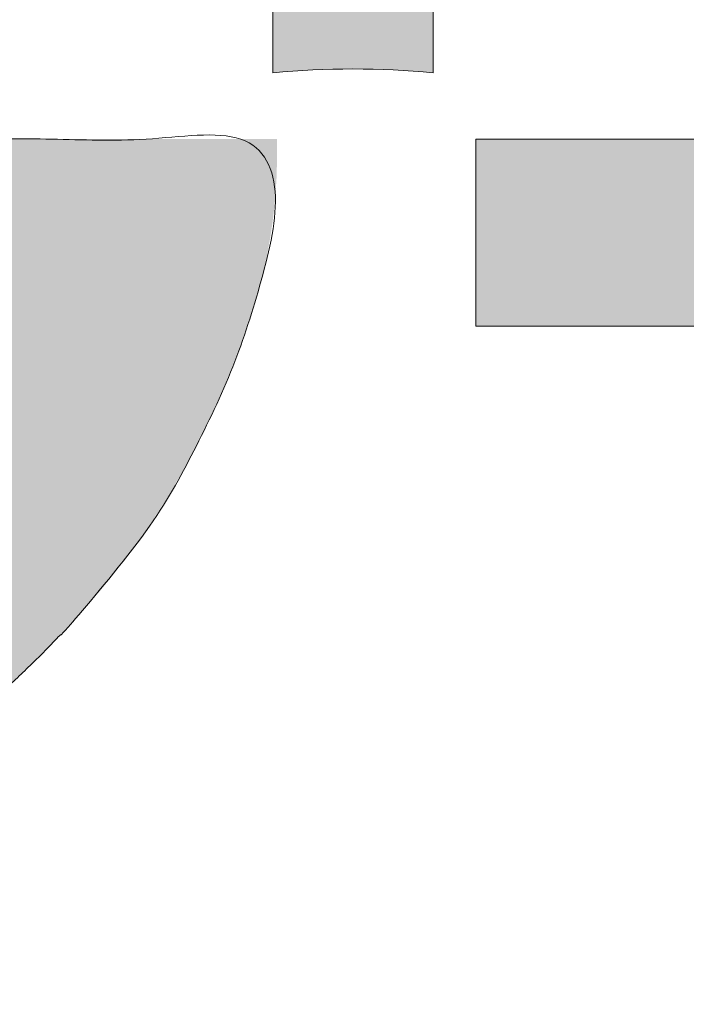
# Model space of a CAD drawing. Header units: inches. Extents: x -416 to -272, y -73 to 47.
# Tile 57 of 206: x -407.223 to -406.242, y -5.185 to -3.734. Entities that reach past the tile are written whole.
import ezdxf

# ---------------------------------------------------------------- set-up
doc = ezdxf.new("R2010")
doc.units = ezdxf.units.IN
doc.header["$LTSCALE"] = 32
doc.header["$MEASUREMENT"] = 0
doc.header["$PDMODE"] = 1
doc.header["$PDSIZE"] = -2
doc.linetypes.add('Dash Style-1', pattern=[0.083328, 0.041656, -0.041672])
for name, color, linetype, lineweight in [('Black', 7, 'Continuous', 18), ('DashLine', 7, 'Continuous', 13), ('DashLineFill', 7, 'Dash Style-1', 13), ('Drawing', 7, 'Continuous', 18), ('Leg_Locator', 7, 'Continuous', 13), ('Metal-DeskStructure', 7, 'Continuous', 13), ('None', 7, 'Continuous', 18), ('SolidLine', 7, 'Continuous', 15), ('Wood_1-H', 7, 'Continuous', 13)]:
    doc.layers.add(name, color=color, linetype=linetype, lineweight=lineweight)
doc.layers.add('Metal-Leg', color=7, linetype='Continuous', lineweight=18, true_color=0x4c4c4c)
pattern_1 = [(45, (0, 0), (-1.61301565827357, 1.935715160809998), []), (45, (-1.0608, 1.0608), (-0.4723460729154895, 0.4167612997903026), [])]

# ---------------------------------------------------------------- blocks, each defined once
blk = doc.blocks.new('1BRPFY-Leg_Plate (2D)')
at = {"layer": 'DashLineFill', "linetype": 'Continuous', "lineweight": 13}
h = blk.add_hatch(dxfattribs=at)
h.set_pattern_fill('Steel', color=253, style=0, pattern_type=2)
h.set_pattern_definition(pattern_1)
edge = h.paths.add_edge_path()
edge.add_arc((-1.704724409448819, 1.704724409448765), 0.1259842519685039, 90, 180, ccw=False)
edge.add_line((-1.704724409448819, 1.830708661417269), (1.704724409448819, 1.830708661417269))
edge.add_arc((1.704724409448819, 1.704724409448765), 0.1259842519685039, 0, 90, ccw=False)
edge.add_line((1.830708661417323, 1.704724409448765), (1.830708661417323, -1.704724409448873))
edge.add_arc((1.704724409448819, -1.704724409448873), 0.125984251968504, -89.99999999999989, 1.1368683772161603e-13, ccw=False)
edge.add_line((1.704724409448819, -1.830708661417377), (-1.704724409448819, -1.830708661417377))
edge.add_arc((-1.704724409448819, -1.704724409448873), 0.125984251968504, 180, 269.99999999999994, ccw=False)
edge.add_line((-1.830708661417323, -1.704724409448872), (-1.830708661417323, 1.704724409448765))
at = {"layer": 'SolidLine', "linetype": 'Continuous', "lineweight": 5}
blk.add_point((0, -5.371031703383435e-14), dxfattribs=at)
blk = doc.blocks.new('1BRPX8-Util_Bkt_Lg-F (2D)')
at = {"layer": 'DashLineFill', "linetype": 'Continuous', "lineweight": 13}
h = blk.add_hatch(dxfattribs=at)
h.set_pattern_fill('Steel', color=253, style=0, pattern_type=2)
h.set_pattern_definition(pattern_1)
edge = h.paths.add_edge_path()
edge.add_line((-4.468503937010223, 7.539370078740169), (-2.421259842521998, 7.539370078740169))
edge.add_line((-2.421259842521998, 7.539370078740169), (-2.421259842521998, 7.917322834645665))
edge.add_arc((-2.303149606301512, 7.91732283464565), 0.1181102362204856, 90.0000000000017, 179.9999999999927, ccw=False)
edge.add_line((-2.303149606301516, 8.035433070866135), (2.303149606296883, 8.035433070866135))
edge.add_arc((2.30314960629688, 7.917322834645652), 0.1181102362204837, 6.423306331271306e-12, 89.99999999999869, ccw=False)
edge.add_line((2.421259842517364, 7.917322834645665), (2.421259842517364, 7.539370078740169))
edge.add_line((2.421259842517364, 7.539370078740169), (4.46850393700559, 7.539370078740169))
edge.add_line((4.46850393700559, 7.539370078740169), (4.46850393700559, 7.405511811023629))
edge.add_line((4.46850393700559, 7.405511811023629), (3.129921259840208, 7.405511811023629))
edge.add_line((3.129921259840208, 7.405511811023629), (3.129921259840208, -2.011811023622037))
edge.add_line((3.129921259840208, -2.011811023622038), (4.46850393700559, -2.011811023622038))
edge.add_line((4.46850393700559, -2.011811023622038), (4.46850393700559, -2.145669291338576))
edge.add_line((4.46850393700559, -2.145669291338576), (2.421259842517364, -2.145669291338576))
edge.add_line((2.421259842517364, -2.145669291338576), (2.421259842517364, -2.523622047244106))
edge.add_arc((2.303149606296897, -2.523622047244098), 0.1181102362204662, 269.9999999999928, 359.9999999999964, ccw=False)
edge.add_line((2.303149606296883, -2.641732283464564), (-2.303149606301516, -2.641732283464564))
edge.add_arc((-2.303149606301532, -2.523622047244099), 0.1181102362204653, 180.0000000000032, 270.0000000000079, ccw=False)
edge.add_line((-2.421259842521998, -2.523622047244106), (-2.421259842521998, -2.145669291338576))
edge.add_line((-2.421259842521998, -2.145669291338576), (-4.468503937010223, -2.145669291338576))
edge.add_line((-4.468503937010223, -2.145669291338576), (-4.468503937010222, -2.011811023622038))
edge.add_line((-4.468503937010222, -2.011811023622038), (-3.129921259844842, -2.011811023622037))
edge.add_line((-3.129921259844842, -2.011811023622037), (-3.129921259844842, 7.405511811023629))
edge.add_line((-3.129921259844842, 7.405511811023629), (-4.468503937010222, 7.405511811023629))
edge.add_line((-4.468503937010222, 7.405511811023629), (-4.468503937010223, 7.539370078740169))
at = {"layer": 'SolidLine', "flags": 128}
for points in [[(-0.4952337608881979, -0.3133033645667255), (-0.4571237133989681, -0.3361456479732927), (-0.4214361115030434, -0.362613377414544), (-0.3885146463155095, -0.3924516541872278), (-0.3586763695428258, -0.4253731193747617), (-0.3322086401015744, -0.4610607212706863), (-0.3093663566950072, -0.4991707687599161), (-0.290369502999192, -0.5393362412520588), (-0.2754010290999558, -0.5811703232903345), (-0.2646050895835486, -0.6242701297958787), (-0.2580856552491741, -0.6682205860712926), (-0.2559055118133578, -0.7125984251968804), (-0.2580856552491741, -0.7569762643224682), (-0.2646050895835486, -0.8009267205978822), (-0.2754010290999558, -0.8440265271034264), (-0.290369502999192, -0.8858606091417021), (-0.3093663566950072, -0.9260260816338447), (-0.3322086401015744, -0.9641361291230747), (-0.3586763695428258, -0.999823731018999), (-0.3885146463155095, -1.032745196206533), (-0.4214361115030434, -1.062583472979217), (-0.4571237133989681, -1.089051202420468), (-0.4952337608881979, -1.111893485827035)], [(0.4952337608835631, -1.111893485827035), (0.4571237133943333, -1.089051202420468), (0.4214361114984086, -1.062583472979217), (0.3885146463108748, -1.032745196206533), (0.358676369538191, -0.999823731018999), (0.3322086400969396, -0.9641361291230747), (0.3093663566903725, -0.9260260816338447), (0.2903695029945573, -0.8858606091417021), (0.275401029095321, -0.8440265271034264), (0.2646050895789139, -0.8009267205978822), (0.2580856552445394, -0.7569762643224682), (0.2559055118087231, -0.7125984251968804), (0.2580856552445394, -0.6682205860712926), (0.2646050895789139, -0.6242701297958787), (0.275401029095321, -0.5811703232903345), (0.2903695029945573, -0.5393362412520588), (0.3093663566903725, -0.4991707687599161), (0.3322086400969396, -0.4610607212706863), (0.358676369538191, -0.4253731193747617), (0.3885146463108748, -0.3924516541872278), (0.4214361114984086, -0.362613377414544), (0.4571237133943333, -0.3361456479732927), (0.4952337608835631, -0.3133033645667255)]]:
    blk.add_lwpolyline(points, dxfattribs=at)
at = {"layer": 'SolidLine', "linetype": 'Continuous', "lineweight": 5}
blk.add_point((1.104977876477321e-14, -7.385168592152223e-14), dxfattribs=at)
blk = doc.blocks.new('Slate-LegBrace (2D)')
at = {"layer": 'DashLineFill', "linetype": 'Continuous', "lineweight": 13}
h = blk.add_hatch(dxfattribs=at)
h.set_pattern_fill('Steel', color=253, style=0, pattern_type=2)
h.set_pattern_definition(pattern_1)
edge = h.paths.add_edge_path()
edge.add_line((-2.199587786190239, -0.1351515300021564), (-1.374775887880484, -0.1351515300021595))
edge.add_arc((3.774758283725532e-15, -0.01355418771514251), 1.380142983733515, 185.0545920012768, 354.9454079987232)
edge.add_line((1.374775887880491, -0.13515153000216), (2.199718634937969, -0.1351515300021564))
edge.add_arc((6.542437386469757e-05, -0.01705725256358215), 2.202821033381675, 183.0731271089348, 356.92687289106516, ccw=False)
h = blk.add_hatch(dxfattribs=at)
h.set_pattern_fill('Steel', color=253, style=0, pattern_type=2)
h.set_pattern_definition(pattern_1)
edge = h.paths.add_edge_path()
edge.add_line((2.191696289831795, -0.2375138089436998), (1.463739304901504, -0.2375137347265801))
edge.add_arc((-6.542437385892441e-05, -0.01704129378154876), 1.480314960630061, 188.5652811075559, 351.4347188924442, ccw=False)
edge.add_line((-1.463870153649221, -0.2375137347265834), (-2.191827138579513, -0.2375138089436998))
edge.add_line((-2.191827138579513, -0.2375138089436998), (-2.199718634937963, -0.1351515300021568))
edge.add_line((-2.199718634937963, -0.1351515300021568), (-1.374775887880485, -0.1351515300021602))
edge.add_arc((2.886579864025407e-15, -0.01355418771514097), 1.380142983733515, 185.0545920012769, 354.9454079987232)
edge.add_line((1.37477588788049, -0.1351515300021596), (2.199587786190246, -0.1351515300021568))
edge.add_line((2.199587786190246, -0.1351515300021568), (2.191696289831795, -0.2375138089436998))
at = {"layer": 'DashLine', "linetype": 'Continuous', "lineweight": 5}
blk.add_point((-4.475859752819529e-14, 3.580687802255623e-14), dxfattribs=at)
at = {"layer": 'DashLineFill', "flags": 128}
for points in [[(2.191696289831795, -0.2375138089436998), (1.463739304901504, -0.2375137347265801, -0.860662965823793), (-1.463870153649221, -0.2375137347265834), (-2.191827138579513, -0.2375138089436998), (-2.199718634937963, -0.1351515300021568), (-1.374775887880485, -0.1351515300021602, 0.9154551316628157), (1.37477588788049, -0.1351515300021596), (2.199587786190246, -0.1351515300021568)], [(-2.199587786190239, -0.1351515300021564), (-1.374775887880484, -0.1351515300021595, 0.9154551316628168), (1.374775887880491, -0.13515153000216), (2.199718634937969, -0.1351515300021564, -0.9477524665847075)]]:
    blk.add_lwpolyline(points, format="xyb", close=True, dxfattribs=at)
blk = doc.blocks.new('TLLegSleeve (2D)')
at = {"layer": 'DashLineFill', "linetype": 'Continuous', "lineweight": 13}
h = blk.add_hatch(dxfattribs=at)
h.set_pattern_fill('Steel', color=253, style=0, pattern_type=2)
h.set_pattern_definition(pattern_1)
edge = h.paths.add_edge_path()
edge.add_line((1.08267716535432, 1.402343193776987), (1.08267716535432, 2.913385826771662))
edge.add_arc((-1.707523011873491e-13, 2.913385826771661), 1.08267716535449, 4.479377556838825e-14, 180)
edge.add_line((-1.082677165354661, 2.913385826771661), (-1.08267716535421, 1.402343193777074))
edge.add_arc((-1.332267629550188e-15, 2.886579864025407e-15), 1.771653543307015, 127.6698869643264, 412.330113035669)
edge.add_line((1.08267716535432, 1.402343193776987), (1.08267716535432, 1.402343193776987))
edge = h.paths.add_edge_path()
edge.add_arc((1.665334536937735e-15, 2.91338582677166), 0.7480314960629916, 0, 180, ccw=False)
edge.add_arc((1.665334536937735e-15, 2.91338582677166), 0.7480314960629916, 180, 360, ccw=False)
edge = h.paths.add_edge_path()
edge.add_arc((-1.723066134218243e-13, 9.149983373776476e-17), 1.437007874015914, 0, 180, ccw=False)
edge.add_arc((-1.723066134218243e-13, 5.70119602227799e-16), 1.437007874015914, 180, 360, ccw=False)
at = {"layer": 'DashLineFill', "flags": 128}
for points in [[(1.08267716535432, 1.402343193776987), (1.08267716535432, 2.913385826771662, 0.9999999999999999), (-1.082677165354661, 2.913385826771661), (-1.08267716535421, 1.402343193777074, 2.931618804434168), (1.08267716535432, 1.402343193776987)], [(-1.437007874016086, 3.308097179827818e-16, -0.9999999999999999), (1.437007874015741, 3.308097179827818e-16, -0.9999999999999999)]]:
    blk.add_lwpolyline(points, format="xyb", close=True, dxfattribs=at)
at = {"layer": 'DashLineFill', "linetype": 'Continuous', "lineweight": 5}
blk.add_point((-1.723206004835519e-13, 3.308097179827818e-16), dxfattribs=at)
blk = doc.blocks.new('Group-97')
at = {"layer": 'SolidLine', "flags": 128}
blk.add_lwpolyline([(61.27952755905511, -8.30708661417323, -0.414213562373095), (62.99212598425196, -6.594488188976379, -0.414213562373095), (64.70472440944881, -8.30708661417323, -0.414213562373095), (62.99212598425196, -10.01968503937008, -0.414213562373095)], format="xyb", close=True, dxfattribs=at)
at = {"layer": 'Wood_1-H', "color": 7}
for name in ['1BRPX8-Util_Bkt_Lg-F (2D)', 'TLLegSleeve (2D)', 'Slate-LegBrace (2D)', '1BRPFY-Leg_Plate (2D)']:
    blk.add_blockref(name, (62.99212598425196, -8.30708661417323), dxfattribs=at)
blk = doc.blocks.new('Group-49')
at = {"layer": 'Metal-DeskStructure', "color": 7, "flags": 128}
blk.add_lwpolyline([(0.8051100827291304, 0.3242076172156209), (0.6569804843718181, -0.1001143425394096), (0.9545622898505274, -0.1001143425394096)], close=True, dxfattribs=at)
at = {"layer": 'Metal-DeskStructure', "color": 7}
blk.add_open_spline([(1.174112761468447, -0.3918349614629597), (1.184693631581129, -0.4210075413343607), (1.168822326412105, -0.4369198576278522), (1.14501536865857, -0.439571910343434), (1.104014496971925, -0.439571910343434), (1.078886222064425, -0.4369198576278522), (1.066982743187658, -0.4329417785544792), (1.060369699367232, -0.4236595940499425), (1.057724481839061, -0.4170294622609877), (1.021353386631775, -0.3010040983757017), (0.9849822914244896, -0.1849787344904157), (0.807093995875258, -0.1849787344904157), (0.6292057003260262, -0.1849787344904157), (0.5941572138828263, -0.2996780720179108), (0.5591087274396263, -0.4143774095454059), (0.5564635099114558, -0.4210075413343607), (0.5498504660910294, -0.4302897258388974), (0.5379469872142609, -0.4369198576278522), (0.5141400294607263, -0.439571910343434), (0.477108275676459, -0.439571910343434), (0.4519787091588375, -0.4355938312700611), (0.4427204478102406, -0.4249856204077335), (0.4427204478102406, -0.4050952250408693), (0.4480108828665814, -0.3905089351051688), (0.5915119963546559, 0.0006630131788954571), (0.7350131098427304, 0.3918349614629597), (0.7376583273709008, 0.3971390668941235), (0.7469165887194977, 0.4037691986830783), (0.7627866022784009, 0.4077472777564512), (0.789238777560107, 0.4090720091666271), (0.8302396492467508, 0.4090720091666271), (0.8580131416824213, 0.4077472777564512), (0.8752070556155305, 0.4037691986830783), (0.8844653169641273, 0.3971390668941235), (0.8871105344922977, 0.3918349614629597), (1.030611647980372, 0), (1.174112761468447, -0.3918349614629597)], degree=2, knots=[0, 0, 0, 0.01595318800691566, 0.02392978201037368, 0.03190637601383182, 0.03938443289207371, 0.04686248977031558, 0.05434054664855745, 0.06181860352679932, 0.06181860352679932, 0.1891978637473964, 0.1891978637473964, 0.3755520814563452, 0.3755520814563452, 0.5011946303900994, 0.5011946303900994, 0.5086726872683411, 0.5161507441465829, 0.5236288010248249, 0.5311068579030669, 0.5385854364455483, 0.5460640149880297, 0.5535425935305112, 0.5610211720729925, 0.5610211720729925, 0.7618481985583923, 0.7618481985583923, 0.7647050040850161, 0.7675618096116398, 0.7704186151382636, 0.7732754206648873, 0.7763226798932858, 0.7793699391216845, 0.7824171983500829, 0.7854644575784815, 0.7854644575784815, 1, 1, 1], dxfattribs=at)
blk = doc.blocks.new('TL14_lower_leg (2D)')
at = {"layer": 'DashLine', "flags": 128}
blk.add_lwpolyline([(1.371317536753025, 0.1350629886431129), (1.377952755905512, 1.783045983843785e-14), (1.371317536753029, -0.1350629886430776), (1.351475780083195, -0.2688252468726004), (1.318618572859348, -0.3999985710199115), (1.27306234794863, -0.5273196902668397), (1.215245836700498, -0.6495624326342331), (1.145725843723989, -0.7655495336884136), (1.065171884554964, -0.8741639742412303), (0.9743597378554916, -0.9743597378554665), (0.8741639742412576, -1.065171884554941), (0.7655495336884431, -1.14572584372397), (0.6495624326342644, -1.215245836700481), (0.5273196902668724, -1.273062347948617), (0.3999985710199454, -1.318618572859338), (0.2688252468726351, -1.351475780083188), (0.135062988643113, -1.371317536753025), (1.777195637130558e-14, -1.377952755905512), (-0.1350629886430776, -1.371317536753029), (-0.2688252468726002, -1.351475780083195), (-0.3999985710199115, -1.318618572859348), (-0.5273196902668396, -1.27306234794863)], dxfattribs=at)
at = {"layer": 'DashLine', "linetype": 'Continuous', "lineweight": 5}
blk.add_point((0, 0), dxfattribs=at)
at = {"layer": 'Metal-DeskStructure', "color": 7}
blk.add_blockref('Group-49', (0, 0), dxfattribs=at)
blk = doc.blocks.new('Group-50')
at = {"layer": 'DashLineFill', "linetype": 'Continuous', "lineweight": 13}
h = blk.add_hatch(dxfattribs=at)
h.set_pattern_fill('Steel', color=253, style=0, pattern_type=2)
h.set_pattern_definition(pattern_1)
h.paths.add_polyline_path([(-2.066929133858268, 1.397637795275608), (2.066929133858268, 1.397637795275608), (2.066929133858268, 0.1377952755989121), (2.106299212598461, 0.1377952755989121), (2.106299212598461, -0.1377952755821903), (2.066929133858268, -0.1377952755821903), (2.066929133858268, -5.275590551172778), (2.106299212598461, -5.275590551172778), (2.106299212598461, -5.55118110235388), (2.066929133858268, -5.55118110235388), (2.066929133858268, -5.82677165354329), (-2.066929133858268, -5.82677165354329), (-2.066929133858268, -5.55118110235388), (-2.106299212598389, -5.55118110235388), (-2.106299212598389, -5.275590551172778), (-2.066929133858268, -5.275590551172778), (-2.066929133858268, -0.1377952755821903), (-2.106299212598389, -0.1377952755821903), (-2.106299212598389, 0.1377952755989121), (-2.066929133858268, 0.1377952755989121)])
at = {"layer": 'SolidLine', "linetype": 'Continuous', "lineweight": 5}
blk.add_point((0, 0), dxfattribs=at)
blk = doc.blocks.new('TL14_upper_leg (2D)')
at = {"layer": 'DashLine', "flags": 128}
blk.add_lwpolyline([(1.214595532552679, 0.1196272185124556), (1.22047244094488, 7.47323834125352e-17), (1.214595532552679, -0.1196272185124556), (1.197021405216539, -0.2381023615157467), (1.167919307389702, -0.3542844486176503), (1.127569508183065, -0.467054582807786), (1.076360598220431, -0.5753267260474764), (1.01478574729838, -0.6780581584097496), (0.9434379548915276, -0.7742595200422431), (0.8630043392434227, -0.8630043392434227), (0.7742595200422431, -0.9434379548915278), (0.6780581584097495, -1.01478574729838), (0.5753267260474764, -1.076360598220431), (0.4670545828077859, -1.127569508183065), (0.3542844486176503, -1.167919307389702), (0.2381023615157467, -1.197021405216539), (0.1196272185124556, -1.214595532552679), (0, -1.22047244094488), (-0.1196272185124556, -1.214595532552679), (-0.2381023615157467, -1.197021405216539), (-0.3542844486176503, -1.167919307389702), (-0.4670545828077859, -1.127569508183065), (-0.5753267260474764, -1.076360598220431)], dxfattribs=at)
at = {"layer": 'Metal-Leg', "linetype": 'Continuous', "lineweight": 5}
blk.add_point((0, 0), dxfattribs=at)
at = {"layer": 'DashLine', "color": 7}
blk.add_blockref('Group-50', (0, 0), dxfattribs=at)
blk = doc.blocks.new('Group-51')
at = {"layer": 'DashLine'}
for p, q in [((0.0001991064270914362, -3.582677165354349), (0.0001991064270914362, -3.346456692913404)), ((-0.117911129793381, -3.700787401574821), (-0.3541316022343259, -3.700787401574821)), ((0.1183093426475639, -3.700787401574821), (0.3545298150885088, -3.700787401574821)), ((0.0001991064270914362, -3.818897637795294), (0.0001991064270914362, -4.055118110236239))]:
    blk.add_line(p, q, dxfattribs=at)
at = {"layer": 'DashLine', "flags": 128}
blk.add_lwpolyline([(-0.2557064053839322, -3.700787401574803), (-0.254474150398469, -3.675704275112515), (-0.2507892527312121, -3.650862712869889), (-0.2446871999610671, -3.626501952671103), (-0.2362267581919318, -3.602856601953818), (-0.2254894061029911, -3.580154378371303), (-0.2125785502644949, -3.558613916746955), (-0.1976185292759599, -3.538442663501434), (-0.180753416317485, -3.51983487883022), (-0.1621456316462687, -3.502969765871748), (-0.1419743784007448, -3.488009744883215), (-0.1204339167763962, -3.475098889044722), (-0.09773169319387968, -3.464361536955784), (-0.07408634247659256, -3.455901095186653), (-0.04972558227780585, -3.449799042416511), (-0.02488402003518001, -3.446114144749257), (0.0001991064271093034, -3.444881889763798), (0.02528223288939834, -3.446114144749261), (0.05012379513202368, -3.449799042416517), (0.07448455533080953, -3.455901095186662), (0.09812990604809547, -3.464361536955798), (0.1208321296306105, -3.475098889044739), (0.1423725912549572, -3.488009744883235), (0.1625438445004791, -3.50296976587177), (0.181151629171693, -3.519834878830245), (0.1980167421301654, -3.538442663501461), (0.2129767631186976, -3.558613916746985), (0.2258876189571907, -3.580154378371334), (0.2366249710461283, -3.60285660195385), (0.2450854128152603, -3.626501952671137), (0.2511874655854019, -3.650862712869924), (0.2548723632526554, -3.67570427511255), (0.2561046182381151, -3.700787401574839), (0.2548723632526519, -3.725870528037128), (0.251187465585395, -3.750712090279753), (0.24508541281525, -3.775072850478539), (0.2366249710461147, -3.798718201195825), (0.2258876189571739, -3.82142042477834), (0.2129767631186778, -3.842960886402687), (0.1980167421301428, -3.863132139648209), (0.1811516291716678, -3.881739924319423), (0.1625438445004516, -3.898605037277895), (0.1423725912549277, -3.913565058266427), (0.1208321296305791, -3.926475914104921), (0.09812990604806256, -3.937213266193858), (0.07448455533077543, -3.94567370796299), (0.05012379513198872, -3.951775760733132), (0.02528223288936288, -3.955460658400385), (0.0001991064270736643, -3.956692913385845), (-0.02488402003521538, -3.955460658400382), (-0.04972558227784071, -3.951775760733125), (-0.07408634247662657, -3.94567370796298), (-0.09773169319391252, -3.937213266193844), (-0.1204339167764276, -3.926475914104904), (-0.1419743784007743, -3.913565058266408), (-0.1621456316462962, -3.898605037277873), (-0.1807534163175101, -3.881739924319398), (-0.1976185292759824, -3.863132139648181), (-0.2125785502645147, -3.842960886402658), (-0.2254894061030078, -3.821420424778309), (-0.2362267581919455, -3.798718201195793), (-0.2446871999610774, -3.775072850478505), (-0.250789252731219, -3.750712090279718), (-0.2544741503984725, -3.725870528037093)], close=True, dxfattribs=at)
blk = doc.blocks.new('1BRPT9-Bracket (2D)')
at = {"layer": 'DashLineFill', "linetype": 'Continuous', "lineweight": 13}
h = blk.add_hatch(dxfattribs=at)
h.set_pattern_fill('Steel', color=253, style=0, pattern_type=2)
h.set_pattern_definition(pattern_1)
edge = h.paths.add_edge_path()
edge.add_line((-2.32206875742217, -8.74015748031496), (-2.32206875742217, 8.740157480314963))
edge.add_line((-2.32206875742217, 8.740157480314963), (1.677931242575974, 8.740157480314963))
edge.add_arc((1.677931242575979, 8.488188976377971), 0.2519685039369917, -3.979039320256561e-12, 90.0000000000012, ccw=False)
edge.add_line((1.929899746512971, 8.488188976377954), (1.929899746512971, 7.480314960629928))
edge.add_line((1.929899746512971, 7.480314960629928), (2.323600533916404, 7.461135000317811))
edge.add_line((2.323600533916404, 7.461135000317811), (2.323600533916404, -7.480314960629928))
edge.add_line((2.323600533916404, -7.480314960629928), (1.929899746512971, -7.480314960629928))
edge.add_line((1.929899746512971, -7.480314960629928), (1.929899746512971, -8.488188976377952))
edge.add_arc((1.677931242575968, -8.488188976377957), 0.2519685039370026, -90.00000000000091, 1.0800249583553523e-12, ccw=False)
edge.add_line((1.677931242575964, -8.74015748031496), (-2.32206875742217, -8.74015748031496))
at = {"layer": 'DashLineFill', "linetype": 'Continuous', "lineweight": 5}
blk.add_point((0.0001991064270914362, -3.700787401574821), dxfattribs=at)
at = {"layer": 'Metal-DeskStructure', "color": 7}
blk.add_blockref('Group-51', (0, 0), dxfattribs=at)
blk = doc.blocks.new('Group-73')
at = {"layer": 'Metal-DeskStructure', "linetype": 'Continuous', "lineweight": 0, "true_color": 0xff0000}
for points in [[(-1.696691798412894, -1.274606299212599), (-1.696691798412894, 1.274606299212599), (-1.352203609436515, 1.274606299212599), (-1.352203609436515, -0.9990157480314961), (-0.1809437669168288, -0.9990157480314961), (-0.1809437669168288, -1.274606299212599)], [(1.696691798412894, -0.9301181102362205), (1.696691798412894, -1.274606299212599), (0.1120461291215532, -1.274606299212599), (0.1117940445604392, -1.244883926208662), (0.1126520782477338, -1.21546436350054), (0.1146202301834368, -1.186347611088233), (0.1176985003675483, -1.15753366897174), (0.1218868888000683, -1.129022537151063), (0.1271853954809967, -1.1008142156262), (0.1335940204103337, -1.072908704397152), (0.1411127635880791, -1.045306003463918), (0.1549813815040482, -1.000302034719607), (0.1707507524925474, -0.9557186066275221), (0.1884208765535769, -0.9115557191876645), (0.2079917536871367, -0.8678133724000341), (0.2294633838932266, -0.8244915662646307), (0.2528357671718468, -0.7815903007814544), (0.2781089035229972, -0.7391095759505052), (0.3052827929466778, -0.6970493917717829), (0.3357030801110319, -0.6545855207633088), (0.3707154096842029, -0.6108937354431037), (0.4103197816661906, -0.5659740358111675), (0.4545161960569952, -0.5198264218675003), (0.5033046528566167, -0.4724508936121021), (0.556685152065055, -0.4238474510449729), (0.6146576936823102, -0.3740160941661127), (0.6772222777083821, -0.3229568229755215), (0.7737142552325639, -0.2345473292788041), (0.8618799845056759, -0.1517895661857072), (0.941719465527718, -0.07468353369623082), (1.013232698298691, -0.003229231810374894), (1.076419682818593, 0.06257333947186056), (1.131280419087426, 0.1227241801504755), (1.177814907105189, 0.17722329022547), (1.216023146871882, 0.226070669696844), (1.247940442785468, 0.2720417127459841), (1.275602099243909, 0.3179118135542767), (1.299008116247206, 0.3636809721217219), (1.318158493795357, 0.4093491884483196), (1.333053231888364, 0.4549164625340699), (1.343692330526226, 0.5003827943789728), (1.350075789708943, 0.5457481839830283), (1.352203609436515, 0.5910126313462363), (1.350445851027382, 0.633224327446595), (1.345172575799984, 0.6737371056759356), (1.33638378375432, 0.7125509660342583), (1.32407947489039, 0.7496659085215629), (1.308259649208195, 0.7850819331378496), (1.288924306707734, 0.8187990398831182), (1.266073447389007, 0.8508172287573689), (1.239707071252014, 0.8811364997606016), (1.21053162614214, 0.9087644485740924), (1.179253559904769, 0.9327086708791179), (1.1458728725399, 0.9529691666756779), (1.110389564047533, 0.9695459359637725), (1.072803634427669, 0.9824389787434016), (1.033115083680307, 0.9916482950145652), (0.9913239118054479, 0.9971738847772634), (0.9474301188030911, 0.9990157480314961), (0.9007274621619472, 0.9970140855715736), (0.8564301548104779, 0.9910090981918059), (0.814538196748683, 0.9810007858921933), (0.7750515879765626, 0.9669891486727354), (0.7379703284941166, 0.9489741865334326), (0.7032944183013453, 0.9269558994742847), (0.6710238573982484, 0.9009342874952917), (0.6411586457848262, 0.8709093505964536), (0.6142706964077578, 0.8373520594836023), (0.5909319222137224, 0.8007333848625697), (0.5711423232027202, 0.7610533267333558), (0.5549018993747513, 0.7183118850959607), (0.5422106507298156, 0.6725090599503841), (0.5330685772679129, 0.6236448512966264), (0.5274756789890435, 0.5717192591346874), (0.5254319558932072, 0.516732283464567), (0.1809437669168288, 0.5856299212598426), (0.1914063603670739, 0.6671096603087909), (0.2071842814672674, 0.7436104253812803), (0.2282775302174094, 0.8151322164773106), (0.2546861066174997, 0.8816750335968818), (0.2864100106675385, 0.943238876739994), (0.3234492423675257, 0.9998237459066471), (0.3658038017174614, 1.051429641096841), (0.4134736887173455, 1.098056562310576), (0.4659542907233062, 1.139435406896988), (0.5227409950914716, 1.175297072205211), (0.5838338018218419, 1.205641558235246), (0.6492327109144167, 1.230468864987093), (0.7189377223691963, 1.249778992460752), (0.7929488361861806, 1.263571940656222), (0.8712660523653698, 1.271847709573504), (0.9538893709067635, 1.274606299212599), (1.037496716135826, 1.271486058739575), (1.116612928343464, 1.262125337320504), (1.191238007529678, 1.246524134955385), (1.261371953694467, 1.22468245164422), (1.327014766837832, 1.196600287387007), (1.388166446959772, 1.162277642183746), (1.444826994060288, 1.121714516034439), (1.496996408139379, 1.074910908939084), (1.543800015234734, 1.023481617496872), (1.584363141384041, 0.9690414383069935), (1.618685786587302, 0.9115903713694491), (1.646767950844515, 0.8511284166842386), (1.66860963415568, 0.7876555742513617), (1.684210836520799, 0.7211718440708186), (1.69357155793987, 0.6516772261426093), (1.696691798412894, 0.5791717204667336), (1.695766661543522, 0.5418296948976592), (1.692991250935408, 0.5046222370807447), (1.688365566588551, 0.46754934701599), (1.681889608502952, 0.4306110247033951), (1.67356337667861, 0.3938072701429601), (1.663386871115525, 0.3571380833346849), (1.651360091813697, 0.3206034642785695), (1.637483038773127, 0.284203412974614), (1.621452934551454, 0.2476351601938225), (1.602967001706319, 0.2105959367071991), (1.582025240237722, 0.1730857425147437), (1.558627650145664, 0.1351045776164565), (1.532774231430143, 0.09665244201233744), (1.50446498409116, 0.05772933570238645), (1.473699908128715, 0.01833525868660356), (1.440479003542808, -0.02152978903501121), (1.403490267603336, -0.06341332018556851), (1.361421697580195, -0.108862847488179), (1.314273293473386, -0.1578783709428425), (1.262045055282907, -0.2104598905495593), (1.20473698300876, -0.2666074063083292), (1.142349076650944, -0.3263209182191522), (1.07488133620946, -0.3896004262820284), (1.002333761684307, -0.4564459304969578), (0.939382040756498, -0.5112058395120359), (0.8829399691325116, -0.5613736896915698), (0.8330075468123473, -0.6069494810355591), (0.789584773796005, -0.6479332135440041), (0.7526716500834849, -0.6843248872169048), (0.7222681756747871, -0.716124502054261), (0.6983743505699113, -0.7433320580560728), (0.6809901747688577, -0.7659475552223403), (0.6671720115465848, -0.7862922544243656), (0.6539762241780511, -0.8066874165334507), (0.6414028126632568, -0.8271330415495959), (0.6294517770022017, -0.8476291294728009), (0.6181231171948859, -0.8681756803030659), (0.6074168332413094, -0.8887726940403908), (0.5973329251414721, -0.9094201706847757), (0.5878713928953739, -0.9301181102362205)]]:
    blk.add_hatch(color=1, dxfattribs=at).paths.add_polyline_path(points)
at = {"layer": 'Metal-DeskStructure', "color": 7, "flags": 128}
blk.add_lwpolyline([(-1.696691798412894, -1.274606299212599), (-1.696691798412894, 1.274606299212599), (-1.352203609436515, 1.274606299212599), (-1.352203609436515, -0.9990157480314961), (-0.1809437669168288, -0.9990157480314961), (-0.1809437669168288, -1.274606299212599)], close=True, dxfattribs=at)
at = {"layer": 'Metal-DeskStructure', "color": 7}
blk.add_open_spline([(1.696691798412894, -0.9301181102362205), (1.696691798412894, -1.102362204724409), (1.696691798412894, -1.274606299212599), (0.9043689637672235, -1.274606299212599), (0.1120461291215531, -1.274606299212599), (0.1088175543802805, -1.155111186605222), (0.1411127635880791, -1.045306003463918), (0.192785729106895, -0.8644490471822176), (0.4177798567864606, -0.5296497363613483), (0.6772222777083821, -0.3229568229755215), (1.079842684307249, 0.04198461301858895), (1.352203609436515, 0.410156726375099), (1.352203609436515, 0.763257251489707), (1.127210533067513, 0.999015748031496), (0.7558087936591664, 0.999015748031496), (0.5265084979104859, 0.742802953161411), (0.5254319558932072, 0.516732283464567), (0.353187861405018, 0.5511811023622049), (0.1809437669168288, 0.5856299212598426), (0.2121634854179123, 0.9215068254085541), (0.614783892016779, 1.274606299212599), (1.297301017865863, 1.274606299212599), (1.696691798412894, 0.8752155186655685), (1.696691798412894, 0.4295344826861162), (1.57827427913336, 0.1388723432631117), (1.302683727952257, -0.1819319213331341), (1.002333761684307, -0.4564459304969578), (0.737507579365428, -0.6846696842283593), (0.6244727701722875, -0.8472254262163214), (0.5878713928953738, -0.9301181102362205), (1.142281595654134, -0.9301181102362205), (1.696691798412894, -0.9301181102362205)], degree=2, knots=[0, 0, 0, 0.02128628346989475, 0.02128628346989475, 0.1192031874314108, 0.1192031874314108, 0.1339760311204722, 0.1339760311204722, 0.1582533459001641, 0.1825306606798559, 0.1825306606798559, 0.2223012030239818, 0.2620717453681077, 0.2999486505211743, 0.3378255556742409, 0.3781971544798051, 0.4185687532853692, 0.4185687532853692, 0.4499368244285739, 0.4499368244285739, 0.5101754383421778, 0.5704140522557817, 0.6314176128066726, 0.6924211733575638, 0.7232558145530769, 0.75409045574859, 0.7849250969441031, 0.7849250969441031, 0.8114174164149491, 0.8379097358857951, 0.8379097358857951, 1, 1, 1], dxfattribs=at)
blk = doc.blocks.new('SlateLegLocator-L2')
at = {"color": 255, "linetype": 'Dash Style-1', "lineweight": 5}
blk.add_wipeout([(-2.106299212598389, 1.3779527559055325), (2.10629921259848, 1.3779527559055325), (2.10629921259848, -5.807086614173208), (-2.106299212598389, -5.807086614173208)], dxfattribs=at).dxf.layer = 'Black'
at = {"layer": 'Leg_Locator', "linetype": 'Continuous', "lineweight": 0, "true_color": 0xff0000}
h = blk.add_hatch(color=1, dxfattribs=at)
edge = h.paths.add_edge_path()
edge.add_line((4.475859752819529e-14, -5.0275590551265), (-0.4794678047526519, -3.866141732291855))
edge.add_line((-0.4794678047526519, -3.866141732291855), (-0.1181102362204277, -3.866141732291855))
edge.add_line((-0.1181102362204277, -3.866141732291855), (-0.1181102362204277, -1.37222430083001))
edge.add_arc((4.476974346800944e-14, -0.1574803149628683), 1.220472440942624, 264.4465558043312, 275.5534441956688)
edge.add_line((0.1181102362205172, -1.37222430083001), (0.1181102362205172, -3.866141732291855))
edge.add_line((0.1181102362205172, -3.866141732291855), (0.4794678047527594, -3.866141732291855))
edge.add_line((0.4794678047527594, -3.866141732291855), (4.474198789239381e-14, -5.0275590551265))
at = {"layer": 'Black', "linetype": 'Continuous', "lineweight": 5}
blk.add_point((0, 0), dxfattribs=at)
at = {"layer": 'Leg_Locator', "flags": 128}
blk.add_lwpolyline([(4.475859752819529e-14, -5.0275590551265), (-0.4794678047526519, -3.866141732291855), (-0.1181102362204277, -3.866141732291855), (-0.1181102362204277, -1.37222430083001, 0.04850091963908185), (0.1181102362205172, -1.37222430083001), (0.1181102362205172, -3.866141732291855), (0.4794678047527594, -3.866141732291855)], format="xyb", close=True, dxfattribs=at)
at = {"layer": 'Metal-DeskStructure', "color": 7}
blk.add_blockref('Group-73', (0, 0), dxfattribs=at)
blk = doc.blocks.new('Group-98')
at = {"layer": 'None', "color": 7, "rotation": 180}
blk.add_blockref('1BRPT9-Bracket (2D)', (62.99212598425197, -12.00787401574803), dxfattribs=at)
at = {"layer": 'None', "color": 7}
for name in ['1BRPFY-Leg_Plate (2D)', 'TL14_upper_leg (2D)', 'TL14_lower_leg (2D)']:
    blk.add_blockref(name, (62.99212598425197, -8.30708661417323), dxfattribs=at)
blk.add_blockref('SlateLegLocator-L2', (62.99212598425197, -8.30708661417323), dxfattribs=at)
blk = doc.blocks.new('Group-99')
at = {"layer": 'None'}
blk.add_blockref('Group-97', (0, 0), dxfattribs=at)
blk.add_blockref('Group-98', (0, 0), dxfattribs=at)
blk = doc.blocks.new('SL Credenza Desk (2D)-2')
at = {"layer": 'None'}
blk.add_blockref('Group-99', (0, 0), dxfattribs=at)
at = {"layer": 'Drawing', "color": 0, "flags": 1}
for tag in ['Tag', 'Catalog', 'Option1', 'Option2', 'Option3', 'Option4', 'Option5', 'Option6', 'Option7', 'Option8', 'Option9', 'Option10', 'Option11', 'Option12', 'Custom', 'FinishGroup', 'Discount', 'Item2', 'Item3', 'Item6', 'Item9', 'Item10', 'Item12', 'Item13', 'Item16', 'Item19', 'Item20', 'Item21', 'Item22', 'Item23', 'Item24', 'Item25', 'Item8', 'Item18', 'Item1', 'Item4', 'Item5', 'Item7', 'Item11', 'Item14', 'Item15', 'Item17']:
    blk.add_attdef(tag, (-56.28870742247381, 1.485347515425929), '', height=0.007086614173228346, dxfattribs=at)
blk = doc.blocks.new('Group-100')
at = {"layer": 'Drawing', "rotation": 180}
blk.add_blockref('SL Credenza Desk (2D)-2', (15.71916659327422, 1.485347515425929), dxfattribs=at)
at = {"layer": 'Drawing', "color": 0, "flags": 1}
for tag in ['Tag', 'Catalog', 'Option1', 'Option2', 'Option3', 'Option4', 'Option5', 'Option6', 'Option7', 'Option8', 'Option9', 'Option10', 'Option11', 'Option12', 'Custom', 'FinishGroup', 'Discount', 'Item2', 'Item3', 'Item6', 'Item9', 'Item10', 'Item12', 'Item13', 'Item16', 'Item19', 'Item20', 'Item21', 'Item22', 'Item23', 'Item24', 'Item25', 'Item8', 'Item18', 'Item1', 'Item4', 'Item5', 'Item7', 'Item11', 'Item14', 'Item15', 'Item17']:
    blk.add_attdef(tag, (-56.28870742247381, 1.485347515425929), '', height=0.007086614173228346, dxfattribs=at)

msp = doc.modelspace()

# ---------------------------------------------------------------- block references
at = {"layer": 'Drawing', "color": 7}
msp.add_blockref('Group-100', (-359.4593240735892, -14.97747349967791), dxfattribs=at)

doc.saveas('drawing.dxf')
